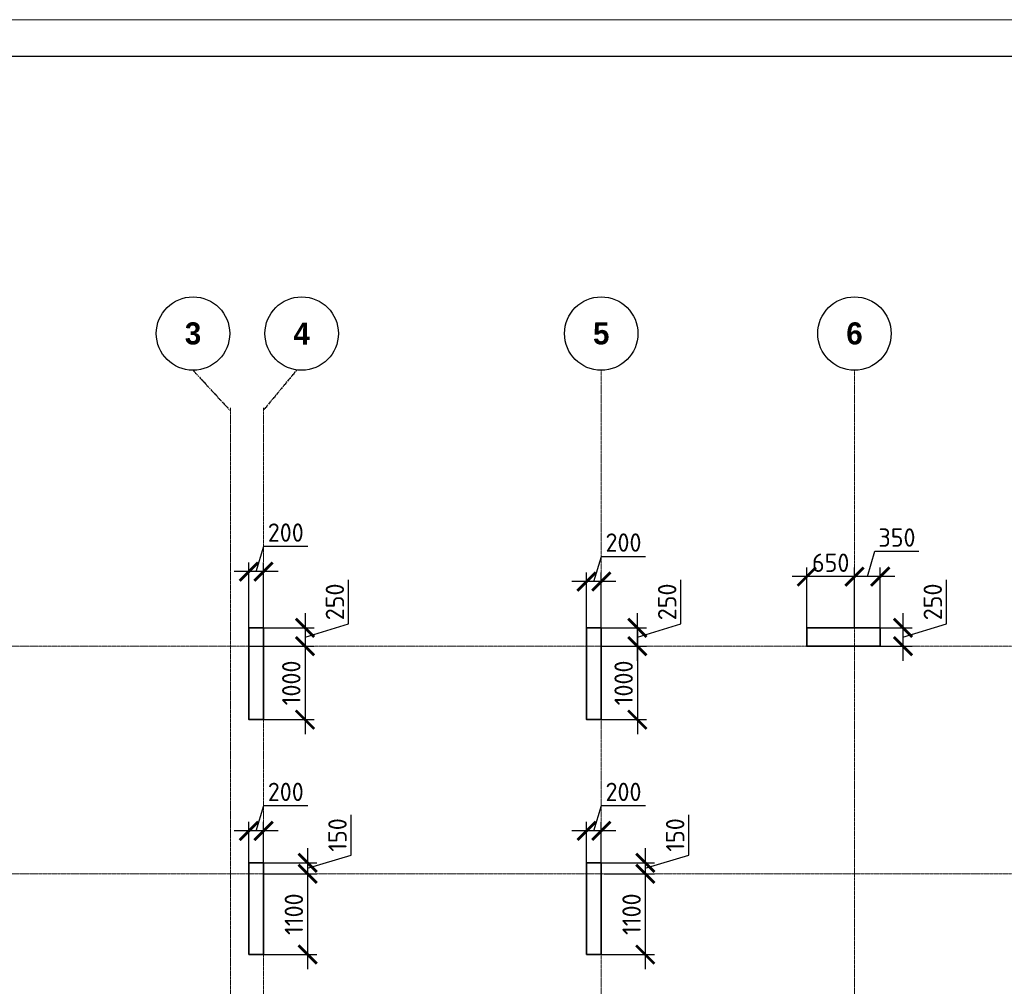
# Model space of a CAD drawing. Header units: millimetres. Extents: x 263826 to 1718326, y -423071 to 70137.
# Tile 101 of 256: x 447736 to 461148, y -169358 to -156192. Entities that reach past the tile are written whole.
import ezdxf

# ---------------------------------------------------------------- set-up
doc = ezdxf.new("R2010")
doc.units = ezdxf.units.MM
doc.linetypes.add('______5', pattern=[1100, 800, -100, 100, -100])
doc.linetypes.add('осевая', pattern=[50.8, 31.75, -6.35, 6.35, -6.35])
doc.layers.add('Колонна_ бетон', color=7, linetype='Continuous', lineweight=50, true_color=0xb4b496)
for name, color, linetype, lineweight in [('Оси', 40, '______5', 18), ('РАЗМЕРЫ', 1, 'Continuous', 9), ('ТОНКИЕ', 7, 'Continuous', 9)]:
    doc.layers.add(name, color=color, linetype=linetype, lineweight=lineweight)
doc.layers.add('ТОЛСТЫЕ_ОСНОВНЫЕ', color=6, linetype='Continuous')
doc.styles.add('Century Gothic', font='GOTHIC.TTF')
doc.styles.add('GOST-2.304_Type-B', font='GOST_Common.ttf')
doc.dimstyles.new('СПДС', dxfattribs={"dimscale": 100, "dimtxt": 2.5, "dimasz": 2.5, "dimexe": 1.25, "dimexo": 0, "dimtad": 1, "dimdec": 0, "dimtxsty": 'GOST-2.304_Type-B', "dimblk": 'ARCHTICK', "dimcen": 2.5, "dimdle": 2, "dimadec": 0, "dimazin": 2, "dimtfac": 0.75, "dimtdec": 0, "dimtmove": 1, "dimatfit": 3, "dimfxl": 1, "dimtolj": 1, "dimarcsym": 1})

# ---------------------------------------------------------------- blocks, each defined once
blk = doc.blocks.new('_ArchTick')
at = {"color": 0, "linetype": 'ByBlock', "const_width": 0.15}
blk.add_lwpolyline([(-0.5, -0.5), (0.5, 0.5)], dxfattribs=at)
blk = doc.blocks.new('*D632')
at = {"layer": 'DEFPOINTS', "color": 0, "lineweight": 0, "transparency": 16777216}
for p in [(450858, -167241), (450858, -167726), (451058, -167726)]:
    blk.add_point(p, dxfattribs=at)
at = {"layer": 'РАЗМЕРЫ', "color": 0, "lineweight": -2, "transparency": 16777216}
for p, q in [((450958, -167241), (451061, -166897)), ((451061, -166897), (451661, -166897)), ((451258, -167241), (450658, -167241)), ((450858, -167726), (450858, -167116)), ((451058, -167726), (451058, -167116))]:
    blk.add_line(p, q, dxfattribs=at)
at = {"layer": 'РАЗМЕРЫ', "color": 0, "lineweight": -2, "transparency": 16777216, "xscale": 250, "yscale": 250, "zscale": 250, "rotation": 180}
blk.add_blockref('_ArchTick', (450858, -167241), dxfattribs=at)
at = {"layer": 'РАЗМЕРЫ', "color": 0, "lineweight": -2, "transparency": 16777216, "xscale": 250, "yscale": 250, "zscale": 250}
blk.add_blockref('_ArchTick', (451058, -167241), dxfattribs=at)
at = {"layer": 'РАЗМЕРЫ', "color": 0, "lineweight": 0, "transparency": 16777216, "insert": (451361, -166710), "char_height": 250, "attachment_point": 5, "style": 'GOST-2.304_Type-B'}
blk.add_mtext('\\A1;200', dxfattribs=at)
blk = doc.blocks.new('*D633')
at = {"layer": 'DEFPOINTS', "color": 0, "lineweight": 0, "transparency": 16777216}
for p in [(450985, -167676, -200), (451058, -167826, -560), (451659, -167826)]:
    blk.add_point(p, dxfattribs=at)
at = {"layer": 'РАЗМЕРЫ', "color": 0, "lineweight": -2, "transparency": 16777216}
for p, q in [((452252, -167572), (452252, -167022)), ((451659, -167476), (451659, -168026)), ((451659, -167751), (452252, -167572)), ((450985, -167676), (451784, -167676)), ((451058, -167826), (451784, -167826))]:
    blk.add_line(p, q, dxfattribs=at)
at = {"layer": 'РАЗМЕРЫ', "color": 0, "lineweight": -2, "transparency": 16777216, "xscale": 250, "yscale": 250, "zscale": 250}
for p, rotation in [((451659, -167676), 90), ((451659, -167826), 270)]:
    blk.add_blockref('_ArchTick', p, dxfattribs=dict(at, rotation=rotation))
at = {"layer": 'РАЗМЕРЫ', "color": 0, "lineweight": 0, "transparency": 16777216, "insert": (452065, -167297), "char_height": 250, "attachment_point": 5, "rotation": 90, "style": 'GOST-2.304_Type-B'}
blk.add_mtext('\\A1;150', dxfattribs=at)
blk = doc.blocks.new('*D634')
at = {"layer": 'DEFPOINTS', "color": 0, "lineweight": 0, "transparency": 16777216}
for p in [(451286, -167826), (450958, -168926, -200), (451659, -168926)]:
    blk.add_point(p, dxfattribs=at)
at = {"layer": 'РАЗМЕРЫ', "color": 0, "lineweight": -2, "transparency": 16777216}
for p, q in [((451659, -167626), (451659, -169126)), ((451286, -167826), (451784, -167826)), ((450958, -168926), (451784, -168926))]:
    blk.add_line(p, q, dxfattribs=at)
at = {"layer": 'РАЗМЕРЫ', "color": 0, "lineweight": -2, "transparency": 16777216, "xscale": 250, "yscale": 250, "zscale": 250}
for p, rotation in [((451659, -167826), 90), ((451659, -168926), 270)]:
    blk.add_blockref('_ArchTick', p, dxfattribs=dict(at, rotation=rotation))
at = {"layer": 'РАЗМЕРЫ', "color": 0, "lineweight": 0, "transparency": 16777216, "insert": (451471, -168376), "char_height": 250, "attachment_point": 5, "rotation": 90, "style": 'GOST-2.304_Type-B'}
blk.add_mtext('\\A1;1100', dxfattribs=at)
blk = doc.blocks.new('*D635')
at = {"layer": 'DEFPOINTS', "color": 0, "lineweight": 0, "transparency": 16777216}
for p in [(455458, -167241), (455458, -167726), (455658, -167726)]:
    blk.add_point(p, dxfattribs=at)
at = {"layer": 'РАЗМЕРЫ', "color": 0, "lineweight": -2, "transparency": 16777216}
for p, q in [((455558, -167241), (455661, -166897)), ((455661, -166897), (456261, -166897)), ((455858, -167241), (455258, -167241)), ((455458, -167726), (455458, -167116)), ((455658, -167726), (455658, -167116))]:
    blk.add_line(p, q, dxfattribs=at)
at = {"layer": 'РАЗМЕРЫ', "color": 0, "lineweight": -2, "transparency": 16777216, "xscale": 250, "yscale": 250, "zscale": 250, "rotation": 180}
blk.add_blockref('_ArchTick', (455458, -167241), dxfattribs=at)
at = {"layer": 'РАЗМЕРЫ', "color": 0, "lineweight": -2, "transparency": 16777216, "xscale": 250, "yscale": 250, "zscale": 250}
blk.add_blockref('_ArchTick', (455658, -167241), dxfattribs=at)
at = {"layer": 'РАЗМЕРЫ', "color": 0, "lineweight": 0, "transparency": 16777216, "insert": (455961, -166710), "char_height": 250, "attachment_point": 5, "style": 'GOST-2.304_Type-B'}
blk.add_mtext('\\A1;200', dxfattribs=at)
blk = doc.blocks.new('*D636')
at = {"layer": 'DEFPOINTS', "color": 0, "lineweight": 0, "transparency": 16777216}
for p in [(455558, -167676, -200), (455691, -167826, -560), (456258, -167826)]:
    blk.add_point(p, dxfattribs=at)
at = {"layer": 'РАЗМЕРЫ', "color": 0, "lineweight": -2, "transparency": 16777216}
for p, q in [((456852, -167572), (456852, -167022)), ((456258, -167476), (456258, -168026)), ((456258, -167751), (456852, -167572)), ((455558, -167676), (456383, -167676)), ((455691, -167826), (456383, -167826))]:
    blk.add_line(p, q, dxfattribs=at)
at = {"layer": 'РАЗМЕРЫ', "color": 0, "lineweight": -2, "transparency": 16777216, "xscale": 250, "yscale": 250, "zscale": 250}
for p, rotation in [((456258, -167676), 90), ((456258, -167826), 270)]:
    blk.add_blockref('_ArchTick', p, dxfattribs=dict(at, rotation=rotation))
at = {"layer": 'РАЗМЕРЫ', "color": 0, "lineweight": 0, "transparency": 16777216, "insert": (456665, -167297), "char_height": 250, "attachment_point": 5, "rotation": 90, "style": 'GOST-2.304_Type-B'}
blk.add_mtext('\\A1;150', dxfattribs=at)
blk = doc.blocks.new('*D637')
at = {"layer": 'DEFPOINTS', "color": 0, "lineweight": 0, "transparency": 16777216}
for p in [(455886, -167826, -560), (455558, -168926, -200), (456258, -168926)]:
    blk.add_point(p, dxfattribs=at)
at = {"layer": 'РАЗМЕРЫ', "color": 0, "lineweight": -2, "transparency": 16777216}
for p, q in [((456258, -167626), (456258, -169126)), ((455886, -167826), (456383, -167826)), ((455558, -168926), (456383, -168926))]:
    blk.add_line(p, q, dxfattribs=at)
at = {"layer": 'РАЗМЕРЫ', "color": 0, "lineweight": -2, "transparency": 16777216, "xscale": 250, "yscale": 250, "zscale": 250}
for p, rotation in [((456258, -167826), 90), ((456258, -168926), 270)]:
    blk.add_blockref('_ArchTick', p, dxfattribs=dict(at, rotation=rotation))
at = {"layer": 'РАЗМЕРЫ', "color": 0, "lineweight": 0, "transparency": 16777216, "insert": (456071, -168376), "char_height": 250, "attachment_point": 5, "rotation": 90, "style": 'GOST-2.304_Type-B'}
blk.add_mtext('\\A1;1100', dxfattribs=at)
blk = doc.blocks.new('*D697')
at = {"layer": 'DEFPOINTS', "color": 0, "transparency": 16777216}
for p in [(450858, -163709), (450858, -164476, -560), (451058, -164476, -560)]:
    blk.add_point(p, dxfattribs=at)
at = {"layer": 'РАЗМЕРЫ', "color": 0, "lineweight": -2, "transparency": 16777216}
for p, q in [((450958, -163709), (451061, -163365)), ((451061, -163365), (451661, -163365)), ((450858, -164476), (450858, -163584)), ((451058, -164476), (451058, -163584)), ((451258, -163709), (450658, -163709))]:
    blk.add_line(p, q, dxfattribs=at)
at = {"layer": 'РАЗМЕРЫ', "color": 0, "lineweight": -2, "transparency": 16777216, "xscale": 250, "yscale": 250, "zscale": 250, "rotation": 180}
blk.add_blockref('_ArchTick', (450858, -163709), dxfattribs=at)
at = {"layer": 'РАЗМЕРЫ', "color": 0, "lineweight": -2, "transparency": 16777216, "xscale": 250, "yscale": 250, "zscale": 250}
blk.add_blockref('_ArchTick', (451058, -163709), dxfattribs=at)
at = {"layer": 'РАЗМЕРЫ', "color": 0, "lineweight": 0, "transparency": 16777216, "insert": (451361, -163178), "char_height": 250, "attachment_point": 5, "style": 'GOST-2.304_Type-B'}
blk.add_mtext('\\A1;200', dxfattribs=at)
blk = doc.blocks.new('*D698')
at = {"layer": 'DEFPOINTS', "color": 0, "transparency": 16777216}
for p in [(451058, -164476, -560), (450858, -164726, -560), (451623, -164726)]:
    blk.add_point(p, dxfattribs=at)
at = {"layer": 'РАЗМЕРЫ', "color": 0, "lineweight": -2, "transparency": 16777216}
for p, q in [((452217, -164422), (452217, -163822)), ((451623, -164276), (451623, -164926)), ((451623, -164601), (452217, -164422)), ((451058, -164476), (451748, -164476)), ((450858, -164726), (451748, -164726))]:
    blk.add_line(p, q, dxfattribs=at)
at = {"layer": 'РАЗМЕРЫ', "color": 0, "lineweight": -2, "transparency": 16777216, "xscale": 250, "yscale": 250, "zscale": 250}
for p, rotation in [((451623, -164476), 90), ((451623, -164726), 270)]:
    blk.add_blockref('_ArchTick', p, dxfattribs=dict(at, rotation=rotation))
at = {"layer": 'РАЗМЕРЫ', "color": 0, "lineweight": 0, "transparency": 16777216, "insert": (452030, -164122), "char_height": 250, "attachment_point": 5, "rotation": 90, "style": 'GOST-2.304_Type-B'}
blk.add_mtext('\\A1;250', dxfattribs=at)
blk = doc.blocks.new('*D699')
at = {"layer": 'DEFPOINTS', "color": 0, "transparency": 16777216}
for p in [(451166, -164726), (451058, -165726, -560), (451623, -165726)]:
    blk.add_point(p, dxfattribs=at)
at = {"layer": 'РАЗМЕРЫ', "color": 0, "lineweight": -2, "transparency": 16777216}
for p, q in [((451623, -164526), (451623, -165926)), ((451166, -164726), (451748, -164726)), ((451058, -165726), (451748, -165726))]:
    blk.add_line(p, q, dxfattribs=at)
at = {"layer": 'РАЗМЕРЫ', "color": 0, "lineweight": -2, "transparency": 16777216, "xscale": 250, "yscale": 250, "zscale": 250}
for p, rotation in [((451623, -164726), 90), ((451623, -165726), 270)]:
    blk.add_blockref('_ArchTick', p, dxfattribs=dict(at, rotation=rotation))
at = {"layer": 'РАЗМЕРЫ', "color": 0, "lineweight": 0, "transparency": 16777216, "insert": (451436, -165226), "char_height": 250, "attachment_point": 5, "rotation": 90, "style": 'GOST-2.304_Type-B'}
blk.add_mtext('\\A1;1000', dxfattribs=at)
blk = doc.blocks.new('*D700')
at = {"layer": 'DEFPOINTS', "color": 0, "transparency": 16777216}
for p in [(455658, -164476, -560), (456150, -164476), (455658, -164726, -560)]:
    blk.add_point(p, dxfattribs=at)
at = {"layer": 'РАЗМЕРЫ', "color": 0, "lineweight": -2, "transparency": 16777216}
for p, q in [((456744, -164422), (456744, -163822)), ((456150, -164926), (456150, -164276)), ((456150, -164601), (456744, -164422)), ((455658, -164476), (456275, -164476)), ((455658, -164726), (456275, -164726))]:
    blk.add_line(p, q, dxfattribs=at)
at = {"layer": 'РАЗМЕРЫ', "color": 0, "lineweight": -2, "transparency": 16777216, "xscale": 250, "yscale": 250, "zscale": 250}
for p, rotation in [((456150, -164476), 90), ((456150, -164726), 270)]:
    blk.add_blockref('_ArchTick', p, dxfattribs=dict(at, rotation=rotation))
at = {"layer": 'РАЗМЕРЫ', "color": 0, "lineweight": 0, "transparency": 16777216, "insert": (456556, -164122), "char_height": 250, "attachment_point": 5, "rotation": 90, "style": 'GOST-2.304_Type-B'}
blk.add_mtext('\\A1;250', dxfattribs=at)
blk = doc.blocks.new('*D701')
at = {"layer": 'DEFPOINTS', "color": 0, "transparency": 16777216}
for p in [(455731, -164726, -560), (455658, -165726, -560), (456150, -165726)]:
    blk.add_point(p, dxfattribs=at)
at = {"layer": 'РАЗМЕРЫ', "color": 0, "lineweight": -2, "transparency": 16777216}
for p, q in [((456150, -164526), (456150, -165926)), ((455731, -164726), (456275, -164726)), ((455658, -165726), (456275, -165726))]:
    blk.add_line(p, q, dxfattribs=at)
at = {"layer": 'РАЗМЕРЫ', "color": 0, "lineweight": -2, "transparency": 16777216, "xscale": 250, "yscale": 250, "zscale": 250}
for p, rotation in [((456150, -164726), 90), ((456150, -165726), 270)]:
    blk.add_blockref('_ArchTick', p, dxfattribs=dict(at, rotation=rotation))
at = {"layer": 'РАЗМЕРЫ', "color": 0, "lineweight": 0, "transparency": 16777216, "insert": (455963, -165226), "char_height": 250, "attachment_point": 5, "rotation": 90, "style": 'GOST-2.304_Type-B'}
blk.add_mtext('\\A1;1000', dxfattribs=at)
blk = doc.blocks.new('*D702')
at = {"layer": 'DEFPOINTS', "color": 0, "transparency": 16777216}
for p in [(455458, -163845), (455458, -164476, -560), (455658, -164476)]:
    blk.add_point(p, dxfattribs=at)
at = {"layer": 'РАЗМЕРЫ', "color": 0, "lineweight": -2, "transparency": 16777216}
for p, q in [((455558, -163845), (455661, -163502)), ((455661, -163502), (456261, -163502)), ((455458, -164476), (455458, -163720)), ((455658, -164476), (455658, -163720)), ((455858, -163845), (455258, -163845))]:
    blk.add_line(p, q, dxfattribs=at)
at = {"layer": 'РАЗМЕРЫ', "color": 0, "lineweight": -2, "transparency": 16777216, "xscale": 250, "yscale": 250, "zscale": 250, "rotation": 180}
blk.add_blockref('_ArchTick', (455458, -163845), dxfattribs=at)
at = {"layer": 'РАЗМЕРЫ', "color": 0, "lineweight": -2, "transparency": 16777216, "xscale": 250, "yscale": 250, "zscale": 250}
blk.add_blockref('_ArchTick', (455658, -163845), dxfattribs=at)
at = {"layer": 'РАЗМЕРЫ', "color": 0, "lineweight": 0, "transparency": 16777216, "insert": (455961, -163314), "char_height": 250, "attachment_point": 5, "style": 'GOST-2.304_Type-B'}
blk.add_mtext('\\A1;200', dxfattribs=at)
blk = doc.blocks.new('*D703')
at = {"layer": 'DEFPOINTS', "color": 0, "transparency": 16777216}
for p in [(459108, -163777), (459108, -164258, -560), (459458, -164476, -360)]:
    blk.add_point(p, dxfattribs=at)
at = {"layer": 'РАЗМЕРЫ', "color": 0, "lineweight": -2, "transparency": 16777216}
for p, q in [((459283, -163777), (459386, -163433)), ((459386, -163433), (459986, -163433)), ((459108, -164258), (459108, -163652)), ((459458, -164476), (459458, -163652)), ((459658, -163777), (458908, -163777))]:
    blk.add_line(p, q, dxfattribs=at)
at = {"layer": 'РАЗМЕРЫ', "color": 0, "lineweight": -2, "transparency": 16777216, "xscale": 250, "yscale": 250, "zscale": 250, "rotation": 180}
blk.add_blockref('_ArchTick', (459108, -163777), dxfattribs=at)
at = {"layer": 'РАЗМЕРЫ', "color": 0, "lineweight": -2, "transparency": 16777216, "xscale": 250, "yscale": 250, "zscale": 250}
blk.add_blockref('_ArchTick', (459458, -163777), dxfattribs=at)
at = {"layer": 'РАЗМЕРЫ', "color": 0, "lineweight": 0, "transparency": 16777216, "insert": (459686, -163246), "char_height": 250, "attachment_point": 5, "style": 'GOST-2.304_Type-B'}
blk.add_mtext('\\A1;350', dxfattribs=at)
blk = doc.blocks.new('*D704')
at = {"layer": 'DEFPOINTS', "color": 0, "transparency": 16777216}
for p in [(458458, -163777), (458458, -164476, -360), (459108, -164476, -360)]:
    blk.add_point(p, dxfattribs=at)
at = {"layer": 'РАЗМЕРЫ', "color": 0, "lineweight": -2, "transparency": 16777216}
for p, q in [((458458, -164476), (458458, -163652)), ((459108, -164476), (459108, -163652)), ((459308, -163777), (458258, -163777))]:
    blk.add_line(p, q, dxfattribs=at)
at = {"layer": 'РАЗМЕРЫ', "color": 0, "lineweight": -2, "transparency": 16777216, "xscale": 250, "yscale": 250, "zscale": 250, "rotation": 180}
blk.add_blockref('_ArchTick', (458458, -163777), dxfattribs=at)
at = {"layer": 'РАЗМЕРЫ', "color": 0, "lineweight": -2, "transparency": 16777216, "xscale": 250, "yscale": 250, "zscale": 250}
blk.add_blockref('_ArchTick', (459108, -163777), dxfattribs=at)
at = {"layer": 'РАЗМЕРЫ', "color": 0, "lineweight": 0, "transparency": 16777216, "insert": (458783, -163589), "char_height": 250, "attachment_point": 5, "style": 'GOST-2.304_Type-B'}
blk.add_mtext('\\A1;650', dxfattribs=at)
blk = doc.blocks.new('*D705')
at = {"layer": 'DEFPOINTS', "color": 0, "transparency": 16777216}
for p in [(459458, -164476, -560), (459458, -164726, -360), (459768, -164726)]:
    blk.add_point(p, dxfattribs=at)
at = {"layer": 'РАЗМЕРЫ', "color": 0, "lineweight": -2, "transparency": 16777216}
for p, q in [((460361, -164422), (460361, -163822)), ((459768, -164276), (459768, -164926)), ((459768, -164601), (460361, -164422)), ((459458, -164476), (459893, -164476)), ((459458, -164726), (459893, -164726))]:
    blk.add_line(p, q, dxfattribs=at)
at = {"layer": 'РАЗМЕРЫ', "color": 0, "lineweight": -2, "transparency": 16777216, "xscale": 250, "yscale": 250, "zscale": 250}
for p, rotation in [((459768, -164476), 90), ((459768, -164726), 270)]:
    blk.add_blockref('_ArchTick', p, dxfattribs=dict(at, rotation=rotation))
at = {"layer": 'РАЗМЕРЫ', "color": 0, "lineweight": 0, "transparency": 16777216, "insert": (460174, -164122), "char_height": 250, "attachment_point": 5, "rotation": 90, "style": 'GOST-2.304_Type-B'}
blk.add_mtext('\\A1;250', dxfattribs=at)
blk = doc.blocks.new('*U69')
at = {"layer": 'ТОЛСТЫЕ_ОСНОВНЫЕ', "color": 6}
blk.add_lwpolyline([(20, 5), (589, 5), (589, 415), (20, 415)], close=True, dxfattribs=at)
at = {"layer": 'ТОНКИЕ'}
blk.add_lwpolyline([(0, 0), (594, 0), (594, 420), (0, 420)], close=True, dxfattribs=at)
blk = doc.blocks.new('NSY101')
at = {"color": 0, "linetype": 'ByBlock', "lineweight": -2}
blk.add_circle((0, 0), 50, dxfattribs=at)
blk = doc.blocks.new('СЛОЖНЫЙ_ОБЪЕКТ_1')
at = {"layer": 'Оси', "color": 16, "linetype": 'Continuous', "lineweight": 25, "transparency": 33554687, "xscale": 9.999999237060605, "yscale": 9.999999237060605, "zscale": 9.999999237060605}
blk.add_blockref('NSY101', (18063, -989), dxfattribs=at)
at = {"layer": 'Оси', "color": 16, "linetype": 'Continuous', "lineweight": 25, "transparency": 33554687, "insert": (18063, -989), "char_height": 300, "width": 385, "attachment_point": 5, "style": 'Century Gothic'}
blk.add_mtext('\\A1;{\\fCentury Gothic|i0|b1;\\H300.000000;\\W1.000000;\\C16;5}\\P', dxfattribs=at)
blk = doc.blocks.new('СЛОЖНЫЙ_ОБЪЕКТ_2')
at = {"layer": 'Оси', "color": 16, "linetype": 'Continuous', "lineweight": 25, "transparency": 33554687, "xscale": 9.999999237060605, "yscale": 9.999999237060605, "zscale": 9.999999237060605}
blk.add_blockref('NSY101', (21513, -989), dxfattribs=at)
at = {"layer": 'Оси', "color": 16, "linetype": 'Continuous', "lineweight": 25, "transparency": 33554687, "insert": (21513, -989), "char_height": 300, "width": 385, "attachment_point": 5, "style": 'Century Gothic'}
blk.add_mtext('\\A1;{\\fCentury Gothic|i0|b1;\\H300.000000;\\W1.000000;\\C16;6}\\P', dxfattribs=at)
blk = doc.blocks.new('СЛОЖНЫЙ_ОБЪЕКТ_44')
at = {"layer": 'Оси', "color": 16, "linetype": 'Continuous', "lineweight": 25, "transparency": 33554687, "xscale": 9.999999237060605, "yscale": 9.999999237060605, "zscale": 9.999999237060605}
blk.add_blockref('NSY101', (12503, -989), dxfattribs=at)
at = {"layer": 'Оси', "color": 16, "linetype": 'Continuous', "lineweight": 25, "transparency": 33554687, "insert": (12503, -989), "char_height": 300, "width": 385, "attachment_point": 5, "style": 'Century Gothic'}
blk.add_mtext('\\A1;{\\fCentury Gothic|i0|b1;\\H300.000000;\\W1.000000;\\C16;3}\\P', dxfattribs=at)
blk = doc.blocks.new('СЛОЖНЫЙ_ОБЪЕКТ_45')
at = {"layer": 'Оси', "color": 16, "linetype": 'Continuous', "lineweight": 25, "transparency": 33554687, "xscale": 9.999999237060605, "yscale": 9.999999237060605, "zscale": 9.999999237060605}
blk.add_blockref('NSY101', (13983, -989), dxfattribs=at)
at = {"layer": 'Оси', "color": 16, "linetype": 'Continuous', "lineweight": 25, "transparency": 33554687, "insert": (13983, -989), "char_height": 300, "width": 385, "attachment_point": 5, "style": 'Century Gothic'}
blk.add_mtext('\\A1;{\\fCentury Gothic|i0|b1;\\H300.000000;\\W1.000000;\\C16;4}\\P', dxfattribs=at)
blk = doc.blocks.new('оси2')
at = {"layer": 'Оси', "color": 16, "linetype": 'осевая', "lineweight": 25, "ltscale": 0.5, "transparency": 33554687}
for p, q in [((991435, 5465.4), (991945.5, 4911.3)), ((992845, 5465.4), (992395.5, 4924.1))]:
    blk.add_line(p, q, dxfattribs=at)
at = {"layer": 'Оси', "color": 16, "linetype": 'осевая', "lineweight": 0, "ltscale": 0.5, "transparency": 33554687}
for p, q in [((996995.5, 5465.4), (996995.5, -20739.3)), ((1000445.5, 5465.4), (1000445.5, -20739.3)), ((991945.5, 4955.2), (991945.5, -20287.7)), ((992395.5, 4955.2), (992395.5, -20293.6)), ((979200, 1707.1), (1032582.1, 1707.1)), ((979200, -1392.9), (1032582.1, -1392.9))]:
    blk.add_line(p, q, dxfattribs=at)
at = {"layer": 'Оси', "color": 16, "linetype": 'Continuous', "lineweight": 25, "transparency": 33554687}
for name in ['СЛОЖНЫЙ_ОБЪЕКТ_44', 'СЛОЖНЫЙ_ОБЪЕКТ_45', 'СЛОЖНЫЙ_ОБЪЕКТ_1', 'СЛОЖНЫЙ_ОБЪЕКТ_2']:
    blk.add_blockref(name, (978932, 6954.9), dxfattribs=at)

msp = doc.modelspace()

# ---------------------------------------------------------------- linework, layer by layer
at = {"layer": 'Колонна_ бетон', "color": 180, "linetype": 'Continuous', "lineweight": 35, "transparency": 33554687}
for p, q in [((451057.88943, -167675.56586, -200), (450857.88943, -167675.56586, -200)), ((450857.88943, -167675.56586, -200), (450857.88943, -168925.56582, -200)), ((451057.88943, -168925.56582, -200), (451057.88943, -167675.56586, -200)), ((455457.89099, -168925.56582, -200), (455457.89099, -167675.56586, -200)), ((455657.89099, -167675.56586, -200), (455457.89099, -167675.56586, -200)), ((455657.89099, -167675.56586, -200), (455657.89099, -168925.56582, -200)), ((450857.88943, -168925.56582, -200), (451057.88943, -168925.56582, -200)), ((455457.89099, -168925.56582, -200), (455657.89099, -168925.56582, -200))]:
    msp.add_line(p, q, dxfattribs=at)
for points, elevation in [([(450858.02993, -164475.56623), (451058.02993, -164475.56623), (451058.02993, -165725.56589), (450858.02993, -165725.56589)], -559.99999), ([(455458.02993, -164475.56623), (455658.02993, -164475.56623), (455658.02993, -165725.56594), (455458.02993, -165725.56594)], -559.99999), ([(458457.88946, -164475.56623), (459457.88946, -164475.56623), (459457.88946, -164725.56589), (458457.88946, -164725.56589)], -360), ([(458458.03146, -164475.56623), (459458.03146, -164475.56623), (459458.03146, -164725.56589), (458458.03146, -164725.56589)], -559.99999)]:
    msp.add_lwpolyline(points, close=True, dxfattribs=dict(at, elevation=elevation))

# ---------------------------------------------------------------- block references
at = {"xscale": 100, "yscale": 100, "zscale": 100}
msp.add_blockref('*U69', (433982.14484, -198191.77617, 3100), dxfattribs=at)
at = {"layer": 'РАЗМЕРЫ'}
msp.add_blockref('оси2', (-541337.52151, -166432.68432, -1119.99999), dxfattribs=at)

# ---------------------------------------------------------------- dimensions: what is measured, and where the dimension line sits
at = {"layer": 'РАЗМЕРЫ', "color": 146, "lineweight": 0}
for base, p1, p2, picture, middle in [((450858.02993, -163709.23134), (451057.99499, -164475.56623, -559.99999), (450858.02993, -164475.56623, -559.99999), '*D697', (451123.63746, -163177.98134)), ((459107.99499, -163776.94472), (459457.88946, -164475.56623, -360), (459107.99499, -164257.68711, -559.99999), '*D703', (459448.56722, -163245.69472)), ((455458.02993, -163845.26581), (455658.02993, -164475.56623), (455458.02993, -164475.56623, -559.99999), '*D702', (455723.65493, -163314.01581)), ((458457.88946, -163776.94472), (459107.99499, -164475.56623, -360), (458457.88946, -164475.56623, -360), '*D704', (458782.94222, -163589.44472))]:
    dim = msp.add_linear_dim(base=base, p1=p1, p2=p2, dimstyle='СПДС', dxfattribs=at)
    dim.commit()
    dim.dimension.update_dxf_attribs({"geometry": picture, "text_midpoint": middle})
for base, p1, p2, picture, middle in [((451623.37725, -164725.56589), (451058.02993, -164475.56623, -559.99999), (450858.02993, -164725.56589, -559.99999), '*D698', (452029.62725, -164359.94106)), ((456150.00729, -164475.56623), (455658.02993, -164725.56589, -559.99999), (455658.02993, -164475.56623, -559.99999), '*D700', (456556.25729, -164359.94106)), ((459767.7314, -164725.56589), (459458.03146, -164475.56623, -559.99999), (459458.03146, -164725.56589, -360), '*D705', (460173.9814, -164359.94106)), ((451623.37725, -165725.56589), (451165.5901, -164725.56589), (451058.02993, -165725.56589, -559.99999), '*D699', (451435.87725, -165225.56589)), ((456150.00729, -165725.56594), (455731.29401, -164725.56589, -559.99999), (455658.02993, -165725.56594, -559.99999), '*D701', (455962.50729, -165225.56591))]:
    dim = msp.add_linear_dim(base=base, p1=p1, p2=p2, angle=90, dimstyle='СПДС', dxfattribs=at)
    dim.commit()
    dim.dimension.update_dxf_attribs({"geometry": picture, "text_midpoint": middle})
at = {"layer": 'РАЗМЕРЫ', "color": 146, "lineweight": 0, "true_color": 0x006272}
for base, p1, p2, picture, middle in [((450858.03347, -167241.2446), (451058.03347, -167725.56692), (450858.03347, -167725.56692), '*D632', (451123.65847, -166709.9946)), ((455457.89181, -167241.2446), (455657.89181, -167725.56692), (455457.89181, -167725.56692), '*D635', (455723.51681, -166709.9946))]:
    dim = msp.add_linear_dim(base=base, p1=p1, p2=p2, dimstyle='СПДС', override={"dimtofl": 0}, dxfattribs=at)
    dim.commit()
    dim.dimension.update_dxf_attribs({"geometry": picture, "text_midpoint": middle})
for base, p1, p2, picture, middle in [((451658.60989, -167825.56589), (450985.15321, -167675.56586, -200), (451057.99499, -167825.56589, -559.99999), '*D633', (452064.85989, -167509.94087)), ((456258.46822, -167825.56589), (455557.89099, -167675.56586, -200), (455691.1819, -167825.56589, -559.99999), '*D636', (456664.71822, -167509.94087)), ((451658.60989, -168925.56582), (451286.10989, -167825.56589), (450958.03347, -168925.56582, -200), '*D634', (451471.10989, -168375.56586)), ((456258.46822, -168925.56582), (455885.96822, -167825.56589, -559.99999), (455557.89181, -168925.56582, -200), '*D637', (456070.96822, -168375.56586))]:
    dim = msp.add_linear_dim(base=base, p1=p1, p2=p2, angle=90, dimstyle='СПДС', override={"dimtofl": 0}, dxfattribs=at)
    dim.commit()
    dim.dimension.update_dxf_attribs({"geometry": picture, "text_midpoint": middle})

doc.saveas('drawing.dxf')
